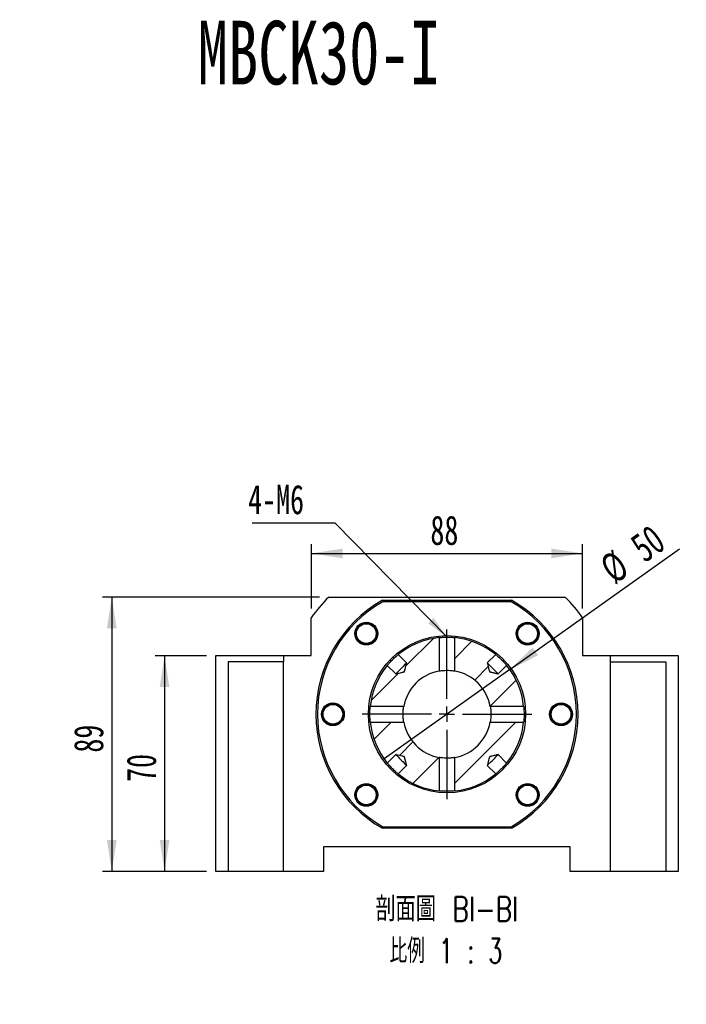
# Paper-space layout 'MBCK30-I' of a CAD drawing. Header units: millimetres. Extents: x 26 to 290, y 9 to 206.
# Tile 3 of 6: x 106 to 178, y 93 to 200. Entities that reach past the tile are written whole.
import ezdxf

# ---------------------------------------------------------------- set-up
doc = ezdxf.new("R2010")
doc.units = ezdxf.units.MM
doc.layers.add('圖層0', color=7, linetype='Continuous')
doc.styles.add('SLDTEXTSTYLE0', font='TXT', dxfattribs={"width": 0.7})
doc.styles.add('SLDTEXTSTYLE1', font='TXT', dxfattribs={"width": 0.7, "bigfont": 'bigfont'})
doc.styles.add('SLDTEXTSTYLE4', font='TXT', dxfattribs={"width": 0.633333})
doc.styles.add('SLDTEXTSTYLE5', font='TXT', dxfattribs={"width": 0.75, "bigfont": 'bigfont'})
doc.styles.add('SLDTEXTSTYLE6', font='TXT', dxfattribs={"width": 0.65625, "bigfont": 'bigfont'})
doc.dimstyles.new('SLDDIMSTYLE2', dxfattribs={"dimtxt": 0.18, "dimasz": 2.5, "dimexe": 0, "dimexo": 0.0625, "dimgap": 0, "dimtad": 0, "dimtih": 1, "dimtoh": 1, "dimdec": 0, "dimrnd": 1e-09, "dimzin": 0, "dimdsep": 46, "dimtxsty": 'Standard', "dimsah": 1, "dimcen": 0.09, "dimadec": 0, "dimazin": 0, "dimtfac": 2.5, "dimtdec": 0, "dimtofl": 0, "dimtmove": 0, "dimatfit": 3, "dimfxl": 0, "dimfrac": 2, "dimtolj": 1, "dimtzin": 0, "dimarcsym": 0})
doc.dimstyles.new('SLDDIMSTYLE3', dxfattribs={"dimtxt": 3.389974, "dimasz": 2.5, "dimexe": 0, "dimexo": 0.0625, "dimgap": 0.847493, "dimtad": 1, "dimlfac": 3, "dimrnd": 1e-09, "dimzin": 12, "dimdsep": 46, "dimtxsty": 'SLDTEXTSTYLE0', "dimsah": 1, "dimcen": 0.09, "dimadec": 0, "dimazin": 3, "dimtfac": 1, "dimtofl": 0, "dimtmove": 0, "dimatfit": 3, "dimfxl": 0, "dimfrac": 2, "dimtolj": 1, "dimtzin": 12, "dimarcsym": 0})
doc.dimstyles.new('SLDDIMSTYLE4', dxfattribs={"dimtxt": 3.389974, "dimasz": 2.5, "dimexe": 0, "dimexo": 0.0625, "dimgap": 0.847493, "dimtad": 1, "dimlfac": 3, "dimrnd": 1e-09, "dimzin": 12, "dimdsep": 46, "dimtxsty": 'SLDTEXTSTYLE0', "dimblk1": 'NONE', "dimsah": 1, "dimcen": 0, "dimadec": 0, "dimazin": 3, "dimtfac": 1, "dimtmove": 0, "dimatfit": 3, "dimldrblk": 'NONE', "dimfxl": 0, "dimfrac": 2, "dimtolj": 1, "dimtzin": 12, "dimarcsym": 0})

# ---------------------------------------------------------------- blocks, each defined once
blk = doc.blocks.new('SW_SYMBOL_HOLE_DIAM')
at = {"layer": '圖層0', "color": 0}
blk.add_line((300, 0), (700, 1000), dxfattribs=at)
blk.add_circle((500, 500), 350, dxfattribs=at)
blk = doc.blocks.new('SW_SYMBOL_HOLE_SPOT')
at = {"layer": '圖層0', "color": 0}
for p, q in [((0, 875), (0, 75)), ((1600, 75), (1600, 875)), ((0, 75), (1600, 75))]:
    blk.add_line(p, q, dxfattribs=at)
blk = doc.blocks.new('SW_NOTE_6')
at = {"layer": '圖層0', "color": 0}
blk.add_line((21.85, 0), (0, 0), dxfattribs=at)
at = {"layer": '圖層0', "color": 0, "xscale": 0.003964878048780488, "yscale": 0.003964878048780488, "zscale": 0.003964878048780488}
for name, p in [('SW_SYMBOL_HOLE_DIAM', (5.92, 5.65)), ('SW_SYMBOL_HOLE_DIAM', (7.6, 0.42)), ('SW_SYMBOL_HOLE_SPOT', (0.4, 0.42))]:
    blk.add_blockref(name, p, dxfattribs=at)
at = {"layer": '圖層0', "color": 0, "char_height": 3.175, "attachment_point": 1}
for s, insert, style in [('14\\M+18AD1\\M+190FA', (9.94, 9.35), 'SLDTEXTSTYLE1'), ('6 -', (0.4, 9.35), 'SLDTEXTSTYLE4'), ('20', (11.62, 4.11), 'SLDTEXTSTYLE0')]:
    blk.add_mtext(s, dxfattribs=dict(at, insert=insert, style=style))
blk = doc.blocks.new('_D_28')
at = {"layer": '圖層0', "color": 7}
for p, q in [((126.07, 130.77), (120.54, 130.77)), ((121.54, 130.77), (121.54, 107.44)), ((126.07, 107.44), (120.54, 107.44))]:
    blk.add_line(p, q, dxfattribs=at)
for points in [[(121.54, 130.77), (121.02, 127.38), (122.06, 127.38)], [(121.54, 107.44), (122.06, 110.83), (121.02, 110.83)]]:
    blk.add_solid(points, dxfattribs=at)
at = {"layer": '圖層0', "color": 7, "insert": (117.44, 117.12), "char_height": 3.175, "attachment_point": 1, "rotation": 90, "style": 'SLDTEXTSTYLE0'}
blk.add_mtext('70', dxfattribs=at)
blk = doc.blocks.new('_D_29')
at = {"layer": '圖層0', "color": 7}
for p, q in [((138.28, 137.11), (114.84, 137.11)), ((115.84, 137.11), (115.84, 107.44)), ((126.07, 107.44), (114.84, 107.44))]:
    blk.add_line(p, q, dxfattribs=at)
for points in [[(115.84, 137.11), (115.31, 133.72), (116.36, 133.72)], [(115.84, 107.44), (116.36, 110.83), (115.31, 110.83)]]:
    blk.add_solid(points, dxfattribs=at)
at = {"layer": '圖層0', "color": 7, "insert": (111.74, 120.29), "char_height": 3.175, "attachment_point": 1, "rotation": 90, "style": 'SLDTEXTSTYLE0'}
blk.add_mtext('89', dxfattribs=at)
blk = doc.blocks.new('_D_30')
at = {"layer": '圖層0', "color": 7}
for p, q in [((137.41, 135.88), (137.41, 142.83)), ((166.74, 135.88), (166.74, 142.83)), ((137.41, 141.83), (166.74, 141.83))]:
    blk.add_line(p, q, dxfattribs=at)
for points in [[(137.41, 141.83), (140.8, 141.3), (140.8, 142.35)], [(166.74, 141.83), (163.35, 142.35), (163.35, 141.3)]]:
    blk.add_solid(points, dxfattribs=at)
at = {"layer": '圖層0', "color": 7, "insert": (150.28, 145.92), "char_height": 3.175, "attachment_point": 1, "style": 'SLDTEXTSTYLE0'}
blk.add_mtext('88', dxfattribs=at)
blk = doc.blocks.new('_D_31')
at = {"layer": '圖層0', "color": 7}
for q in [(177.22, 142.31), (145.28, 119.61)]:
    blk.add_line((158.86, 129.27), q, dxfattribs=at)
blk.add_solid([(158.86, 129.27), (161.93, 130.81), (161.33, 131.66)], dxfattribs=at)
at = {"layer": '圖層0', "color": 7, "char_height": 3.175, "attachment_point": 1, "rotation": 35.403, "style": 'SLDTEXTSTYLE0'}
for s, insert in [('50', (171.61, 143.34)), ('%%c', (168.33, 141.01))]:
    blk.add_mtext(s, dxfattribs=dict(at, insert=insert))
blk = doc.blocks.new('_NONE')
blk = doc.blocks.new('SW_NOTE_7')
at = {"layer": '圖層0', "color": 0, "char_height": 2.6458, "attachment_point": 2}
for s, insert, style in [('\\M+19655\\M+196CA\\M+19AA4 BI-BI', (9.18, 3.41), 'SLDTEXTSTYLE5'), ('\\M+194E4\\M+197E1 1 : 3', (9.07, -1.12), 'SLDTEXTSTYLE6')]:
    blk.add_mtext(s, dxfattribs=dict(at, insert=insert, style=style))
blk = doc.blocks.new('SW_NOTE_8')
at = {"layer": '圖層0', "color": 0}
blk.add_line((-8.96, 0), (0, 0), dxfattribs=at)
at = {"layer": '圖層0', "color": 0, "insert": (-9.39, 4.12), "char_height": 3.175, "attachment_point": 1, "style": 'SLDTEXTSTYLE0'}
blk.add_mtext('4-M6', dxfattribs=at)
blk = doc.blocks.new('SW_CENTERMARKSYMBOL_16')
at = {"layer": '圖層0', "color": 0}
for p, q in [((0, 1.67), (0, 9.17)), ((-1.67, 0), (-9.17, 0)), ((0, 0), (-0.83, 0)), ((0, 0), (0, 0.83)), ((0, 0), (0, -0.83)), ((0, 0), (0.83, 0)), ((1.67, 0), (9.17, 0)), ((0, -1.67), (0, -9.17))]:
    blk.add_line(p, q, dxfattribs=at)

psp = doc.layouts.new('MBCK30-I')

# ---------------------------------------------------------------- hatches: boundary and pattern name
at = {"linetype": 'Continuous', "lineweight": 18}
h = psp.add_hatch(dxfattribs=at)
h.set_pattern_fill('ANSI31', style=0)
edge = h.paths.add_edge_path(flags=0)
edge.add_spline(control_points=[(147.7117, 129.9802), (147.6574, 129.7624), (147.6031, 129.5446), (147.5486, 129.3269), (147.5305, 129.2545), (147.5127, 129.182), (147.4939, 129.1098), (147.4891, 129.0917), (147.4851, 129.0732), (147.478, 129.0558), (147.4765, 129.0521), (147.4747, 129.0484), (147.4723, 129.0453), (147.4708, 129.0435), (147.4691, 129.0418), (147.4672, 129.0405), (147.4639, 129.0381), (147.4601, 129.0364), (147.4562, 129.0349), (147.4488, 129.032), (147.4412, 129.0298), (147.4335, 129.0277), (147.4172, 129.0231), (147.4008, 129.0189), (147.3844, 129.0147), (147.3488, 129.0055), (147.313, 128.9965), (147.2773, 128.9876), (147.1993, 128.968), (147.1212, 128.9485), (147.0431, 128.929), (146.8732, 128.8866), (146.7033, 128.8442), (146.5333, 128.8018)], knot_values=[0.00966621, 0.00966621, 0.00966621, 0.00966621, 0.01168621, 0.01168621, 0.01168621, 0.01235779, 0.01235779, 0.01235779, 0.01252661, 0.01252661, 0.01252661, 0.01256272, 0.01256272, 0.01256272, 0.01258357, 0.01258357, 0.01258357, 0.01262046, 0.01262046, 0.01262046, 0.01269172, 0.01269172, 0.01269172, 0.01284348, 0.01284348, 0.01284348, 0.01317369, 0.01317369, 0.01317369, 0.01389526, 0.01389526, 0.01389526, 0.01546529, 0.01546529, 0.01546529, 0.01546529], weights=[1, 1, 1, 1, 1, 1, 1, 1, 1, 1, 1, 1, 1, 1, 1, 1, 1, 1, 1, 1, 1, 1, 1, 1, 1, 1, 1, 1, 1, 1, 1, 1, 1, 1], degree=3, periodic=0)
edge.add_line((146.5333, 128.8018), (145.6201, 129.7151))
edge.add_arc((152.0723, 124.4412), 8.3333, 140.738281, 174.146521)
edge.add_line((143.7824, 125.2911), (147.3989, 125.2911))
edge.add_arc((152.0723, 124.4412), 4.75, 100.306906, 169.693094, ccw=False)
edge.add_line((151.2224, 129.1146), (151.2224, 132.7311))
edge.add_arc((152.0723, 124.4412), 8.3333, 95.853479, 129.261719)
edge.add_line((146.7984, 130.8934), (147.7117, 129.9802))
h = psp.add_hatch(dxfattribs=at)
h.set_pattern_fill('ANSI31', style=0)
edge = h.paths.add_edge_path(flags=0)
edge.add_spline(control_points=[(157.6112, 128.8018), (157.5534, 128.8162), (157.4957, 128.8306), (157.438, 128.845), (157.314, 128.876), (157.1899, 128.9069), (157.0659, 128.9379), (157.0018, 128.9539), (156.9377, 128.9699), (156.8736, 128.986), (156.8404, 128.9943), (156.8072, 129.0026), (156.7741, 129.0111), (156.7569, 129.0155), (156.7397, 129.0198), (156.7226, 129.0245), (156.7136, 129.0269), (156.7046, 129.0294), (156.6958, 129.0323), (156.6909, 129.0338), (156.6861, 129.0355), (156.6816, 129.0379), (156.6787, 129.0394), (156.6759, 129.0413), (156.6737, 129.0436), (156.6715, 129.046), (156.6697, 129.0488), (156.6683, 129.0517), (156.662, 129.0646), (156.6589, 129.0788), (156.6552, 129.0926), (156.6405, 129.1473), (156.6271, 129.2023), (156.6133, 129.2573), (156.5582, 129.477), (156.5035, 129.6968), (156.4487, 129.9165), (156.4434, 129.9377), (156.4381, 129.9589), (156.4328, 129.9802)], knot_values=[0.00166265, 0.00166265, 0.00166265, 0.00166265, 0.00219808, 0.00219808, 0.00219808, 0.00334864, 0.00334864, 0.00334864, 0.00394344, 0.00394344, 0.00394344, 0.00425117, 0.00425117, 0.00425117, 0.00441086, 0.00441086, 0.00441086, 0.00449466, 0.00449466, 0.00449466, 0.00454052, 0.00454052, 0.00454052, 0.00456988, 0.00456988, 0.00456988, 0.00459929, 0.00459929, 0.00459929, 0.0047289, 0.0047289, 0.0047289, 0.0052415, 0.0052415, 0.0052415, 0.00729168, 0.00729168, 0.00729168, 0.00748953, 0.00748953, 0.00748953, 0.00748953], weights=[1, 1, 1, 1, 1, 1, 1, 1, 1, 1, 1, 1, 1, 1, 1, 1, 1, 1, 1, 1, 1, 1, 1, 1, 1, 1, 1, 1, 1, 1, 1, 1, 1, 1, 1, 1, 1, 1, 1, 1], degree=3, periodic=0)
edge.add_line((156.4328, 129.9802), (157.3461, 130.8934))
edge.add_arc((152.0723, 124.4412), 8.3333, 50.738281, 84.146521)
edge.add_line((152.9221, 132.7311), (152.9221, 129.1146))
edge.add_arc((152.0723, 124.4412), 4.75, 10.306906, 79.693094, ccw=False)
edge.add_line((156.7456, 125.2911), (160.3621, 125.2911))
edge.add_arc((152.0723, 124.4412), 8.3333, 5.853479, 39.261719)
edge.add_line((158.5245, 129.7151), (157.6112, 128.8018))
h = psp.add_hatch(dxfattribs=at)
h.set_pattern_fill('ANSI31', style=0)
edge = h.paths.add_edge_path(flags=0)
edge.add_line((147.7117, 118.9023), (146.7984, 117.989))
edge.add_arc((152.0723, 124.4412), 8.3333, 230.738281, 264.146521)
edge.add_line((151.2224, 116.1514), (151.2224, 119.7679))
edge.add_arc((152.0723, 124.4412), 4.75, 190.306906, 259.693094, ccw=False)
edge.add_line((147.3989, 123.5914), (143.7824, 123.5914))
edge.add_arc((152.0723, 124.4412), 8.3333, 185.853479, 219.261719)
edge.add_line((145.6201, 119.1674), (146.5333, 120.0807))
edge.add_spline(control_points=[(146.5333, 120.0807), (146.5546, 120.0754), (146.5758, 120.0701), (146.597, 120.0648), (146.8167, 120.01), (147.0365, 119.9553), (147.2562, 119.9002), (147.3112, 119.8864), (147.3662, 119.873), (147.4209, 119.8583), (147.4347, 119.8546), (147.4489, 119.8515), (147.4618, 119.8452), (147.4647, 119.8438), (147.4675, 119.842), (147.4699, 119.8398), (147.4722, 119.8376), (147.4741, 119.8348), (147.4756, 119.8319), (147.478, 119.8274), (147.4797, 119.8226), (147.4812, 119.8178), (147.4841, 119.8089), (147.4866, 119.7999), (147.489, 119.7909), (147.4937, 119.7738), (147.498, 119.7566), (147.5024, 119.7394), (147.5109, 119.7063), (147.5192, 119.6731), (147.5275, 119.64), (147.5436, 119.5758), (147.5596, 119.5117), (147.5756, 119.4476), (147.6066, 119.3236), (147.6375, 119.1995), (147.6685, 119.0755), (147.6829, 119.0178), (147.6973, 118.9601), (147.7117, 118.9023)], knot_values=[0.0088033, 0.0088033, 0.0088033, 0.0088033, 0.00900003, 0.00900003, 0.00900003, 0.01103856, 0.01103856, 0.01103856, 0.01154824, 0.01154824, 0.01154824, 0.01167711, 0.01167711, 0.01167711, 0.01170636, 0.01170636, 0.01170636, 0.01173555, 0.01173555, 0.01173555, 0.01178115, 0.01178115, 0.01178115, 0.01186447, 0.01186447, 0.01186447, 0.01202326, 0.01202326, 0.01202326, 0.01232924, 0.01232924, 0.01232924, 0.01292066, 0.01292066, 0.01292066, 0.01406467, 0.01406467, 0.01406467, 0.01459707, 0.01459707, 0.01459707, 0.01459707], weights=[1, 1, 1, 1, 1, 1, 1, 1, 1, 1, 1, 1, 1, 1, 1, 1, 1, 1, 1, 1, 1, 1, 1, 1, 1, 1, 1, 1, 1, 1, 1, 1, 1, 1, 1, 1, 1, 1, 1, 1], degree=3, periodic=0)
h = psp.add_hatch(dxfattribs=at)
h.set_pattern_fill('ANSI31', style=0)
edge = h.paths.add_edge_path(flags=0)
edge.add_line((157.3461, 117.989), (156.4328, 118.9023))
edge.add_spline(control_points=[(156.4328, 118.9023), (156.4381, 118.9235), (156.4434, 118.9447), (156.4487, 118.966), (156.5035, 119.1857), (156.5582, 119.4055), (156.6133, 119.6252), (156.6271, 119.6802), (156.6405, 119.7352), (156.6552, 119.7899), (156.6589, 119.8037), (156.662, 119.8179), (156.6683, 119.8307), (156.6697, 119.8337), (156.6715, 119.8365), (156.6737, 119.8389), (156.6759, 119.8412), (156.6787, 119.8431), (156.6816, 119.8446), (156.6861, 119.8469), (156.6909, 119.8486), (156.6958, 119.8502), (156.7046, 119.8531), (156.7136, 119.8556), (156.7226, 119.858), (156.7397, 119.8626), (156.7569, 119.867), (156.7741, 119.8714), (156.8072, 119.8799), (156.8404, 119.8882), (156.8736, 119.8965), (156.9377, 119.9126), (157.0018, 119.9286), (157.0659, 119.9446), (157.1899, 119.9756), (157.314, 120.0065), (157.438, 120.0375), (157.4957, 120.0519), (157.5534, 120.0663), (157.6112, 120.0807)], knot_values=[0.0088033, 0.0088033, 0.0088033, 0.0088033, 0.00900003, 0.00900003, 0.00900003, 0.01103856, 0.01103856, 0.01103856, 0.01154824, 0.01154824, 0.01154824, 0.01167711, 0.01167711, 0.01167711, 0.01170636, 0.01170636, 0.01170636, 0.01173555, 0.01173555, 0.01173555, 0.01178115, 0.01178115, 0.01178115, 0.01186447, 0.01186447, 0.01186447, 0.01202326, 0.01202326, 0.01202326, 0.01232924, 0.01232924, 0.01232924, 0.01292066, 0.01292066, 0.01292066, 0.01406467, 0.01406467, 0.01406467, 0.01459707, 0.01459707, 0.01459707, 0.01459707], weights=[1, 1, 1, 1, 1, 1, 1, 1, 1, 1, 1, 1, 1, 1, 1, 1, 1, 1, 1, 1, 1, 1, 1, 1, 1, 1, 1, 1, 1, 1, 1, 1, 1, 1, 1, 1, 1, 1, 1, 1], degree=3, periodic=0)
edge.add_line((157.6112, 120.0807), (158.5245, 119.1674))
edge.add_arc((152.0723, 124.4412), 8.3333, 320.738281, 354.146521)
edge.add_line((160.3621, 123.5914), (156.7456, 123.5914))
edge.add_arc((152.0723, 124.4412), 4.75, 280.306906, 349.693094, ccw=False)
edge.add_line((152.9221, 119.7679), (152.9221, 116.1514))
edge.add_arc((152.0723, 124.4412), 8.3333, 275.853479, 309.261719)

# ---------------------------------------------------------------- linework, layer by layer
at = {"color": 7, "linetype": 'Continuous', "lineweight": 25}
for p, q in [((139.2834, 137.1079), (164.8611, 137.1079)), ((145.1021, 136.7746), (145.1461, 136.6079)), ((145.1021, 136.7746), (159.0424, 136.7746)), ((158.9985, 136.6079), (145.1461, 136.6079)), ((158.9985, 136.6079), (159.0424, 136.7746)), ((137.4056, 130.7746), (137.4056, 134.8762)), ((166.7389, 134.8762), (166.7389, 130.7746)), ((142.4753, 132.4757), (142.6479, 132.3064)), ((144.2071, 132.4588), (144.097, 132.3318)), ((151.2223, 132.7312), (151.2223, 132.7311)), ((151.2224, 132.7311), (151.2224, 129.1146)), ((152.9221, 129.1146), (152.9221, 132.7311)), ((152.9223, 132.7311), (152.9223, 132.7311)), ((160.2703, 132.1856), (160.1652, 132.2455)), ((127.0723, 107.4412), (127.0723, 130.7746)), ((127.0723, 130.7746), (134.4056, 130.7746)), ((128.4056, 130.1079), (128.4056, 107.4412)), ((134.4056, 130.1079), (128.4056, 130.1079)), ((134.4056, 130.7746), (134.4056, 130.1079)), ((134.4056, 130.7746), (137.4056, 130.7746)), ((134.4056, 107.4412), (134.4056, 130.1079)), ((147.7117, 129.9802), (146.7984, 130.8934)), ((157.3461, 130.8934), (156.4328, 129.9802)), ((166.7389, 130.7746), (169.7389, 130.7746)), ((169.7389, 130.7746), (177.0723, 130.7746)), ((169.7389, 130.1079), (169.7389, 130.7746)), ((169.7389, 107.4412), (169.7389, 130.1079)), ((169.7389, 130.1079), (175.7389, 130.1079)), ((175.7389, 130.1079), (175.7389, 107.4412)), ((177.0723, 130.7746), (177.0723, 107.4412)), ((145.6201, 129.7151), (146.5333, 128.8018)), ((157.6112, 128.8018), (158.5245, 129.7151)), ((140.2327, 125.4329), (140.4349, 125.3255)), ((143.7824, 125.2912), (143.7822, 125.2912)), ((147.3989, 125.2911), (143.7824, 125.2911)), ((160.3621, 125.2911), (156.7456, 125.2911)), ((160.3622, 125.2912), (160.3621, 125.2912)), ((143.7824, 123.5914), (147.3989, 123.5914)), ((156.7456, 123.5914), (160.3621, 123.5914)), ((160.3621, 123.5912), (160.3622, 123.5912)), ((163.9118, 123.4496), (163.811, 123.5031)), ((146.5333, 120.0807), (145.6201, 119.1674)), ((151.2224, 119.7679), (151.2224, 116.1514)), ((152.9221, 116.1514), (152.9221, 119.7679)), ((158.5245, 119.1674), (157.6112, 120.0807)), ((146.7984, 117.989), (147.7117, 118.9023)), ((156.4328, 118.9023), (157.3461, 117.989)), ((143.8742, 116.6969), (144.0961, 116.5704)), ((151.2223, 116.1514), (151.2223, 116.1512)), ((159.9374, 116.4236), (160.028, 116.5281)), ((161.6568, 116.4189), (161.4966, 116.5761)), ((145.1021, 112.1079), (145.1461, 112.2746)), ((159.0424, 112.1079), (145.1021, 112.1079)), ((145.1461, 112.2746), (158.9985, 112.2746)), ((158.9985, 112.2746), (159.0424, 112.1079)), ((165.4056, 110.1079), (138.7389, 110.1079)), ((138.7389, 110.1079), (138.7389, 107.4412)), ((165.4056, 107.4412), (165.4056, 110.1079)), ((128.4056, 107.4412), (127.0723, 107.4412)), ((134.4056, 107.4412), (128.4056, 107.4412)), ((138.7389, 107.4412), (134.4056, 107.4412)), ((169.7389, 107.4412), (165.4056, 107.4412)), ((175.7389, 107.4412), (169.7389, 107.4412)), ((177.0723, 107.4412), (175.7389, 107.4412))]:
    psp.add_line(p, q, dxfattribs=at)
at = {"color": 7, "linetype": 'Continuous', "lineweight": 25, "flags": 128}
for points in [[(147.7117, 129.9802), (147.6967, 129.9652), (147.6476, 129.916), (147.5673, 129.8357), (147.4605, 129.729), (147.3337, 129.6022), (147.1943, 129.4628), (147.0507, 129.3192), (146.9113, 129.1798), (146.7845, 129.053), (146.6778, 128.9462), (146.5975, 128.8659), (146.5483, 128.8168), (146.5333, 128.8018)], [(157.6112, 128.8018), (157.5962, 128.8168), (157.5471, 128.8659), (157.4668, 128.9462), (157.36, 129.053), (157.2332, 129.1798), (157.0938, 129.3192), (156.9502, 129.4628), (156.8108, 129.6022), (156.684, 129.729), (156.5773, 129.8357), (156.497, 129.916), (156.4478, 129.9652), (156.4328, 129.9802)], [(146.5333, 120.0807), (146.5483, 120.0657), (146.5975, 120.0165), (146.6778, 119.9362), (146.7845, 119.8295), (146.9113, 119.7027), (147.0507, 119.5633), (147.1943, 119.4197), (147.3337, 119.2803), (147.4605, 119.1535), (147.5673, 119.0468), (147.6476, 118.9664), (147.6967, 118.9173), (147.7117, 118.9023)], [(156.4328, 118.9023), (156.4478, 118.9173), (156.497, 118.9664), (156.5773, 119.0468), (156.684, 119.1535), (156.8108, 119.2803), (156.9502, 119.4197), (157.0938, 119.5633), (157.2332, 119.7027), (157.36, 119.8295), (157.4668, 119.9362), (157.5471, 120.0165), (157.5962, 120.0657), (157.6112, 120.0807)]]:
    psp.add_lwpolyline(points, dxfattribs=at)
at = {"color": 7, "linetype": 'Continuous', "lineweight": 25}
for centre, radius in [((143.3513, 133.1622), 1.2333), ((143.3513, 133.1622), 1.1333), ((143.3513, 133.1622), 1.0667), ((160.7932, 133.1622), 1.2333), ((160.7932, 133.1622), 1.1333), ((160.7932, 133.1622), 1.0667), ((152.0723, 124.4412), 8.5), ((139.7389, 124.4412), 1.2333), ((164.4056, 124.4412), 1.2333), ((139.7389, 124.4412), 1.1333), ((139.7389, 124.4412), 1.0667), ((164.4056, 124.4412), 1.1333), ((164.4056, 124.4412), 1.0667), ((143.3513, 115.7203), 1.2333), ((143.3513, 115.7203), 1.1333), ((143.3513, 115.7203), 1.0667), ((160.7932, 115.7203), 1.2333), ((160.7932, 115.7203), 1.1333), ((160.7932, 115.7203), 1.0667)]:
    psp.add_circle(centre, radius, dxfattribs=at)
for radius, start, end in [(18, 135.275087, 144.569055), (14.1667, 119.472932, 240.527068), (14, 119.651845, 240.348155), (14, 299.651845, 60.348155), (14.1667, 299.472932, 60.527068), (18, 35.430945, 44.724913), (8.3333, 95.853479, 129.261719), (8.3333, 50.738281, 84.146521), (8.3333, 140.738281, 174.146521), (4.75, 100.306906, 169.693094), (4.75, 10.306906, 79.693094), (8.3333, 5.853479, 39.261719), (8.3333, 185.853479, 219.261719), (4.75, 190.306906, 259.693094), (4.75, 280.306906, 349.693094), (8.3333, 320.738281, 354.146521), (8.3333, 230.738281, 264.146521), (8.3333, 275.853479, 309.261719)]:
    psp.add_arc((152.0723, 124.4412), radius, start, end, dxfattribs=at)
for points, knots in [([(160.2598, 134.1607), (160.1548, 134.0868), (159.9729, 133.9588), (159.8631, 133.7665), (159.8166, 133.6852)], [0, 0, 0, 0, 0.57705392, 1, 1, 1, 1]), ([(159.8166, 133.6852), (159.787, 133.6218), (159.7313, 133.5027), (159.691, 133.3131), (159.6807, 133.1288), (159.7017, 132.9451), (159.7527, 132.7673), (159.8596, 132.5445), (160.0307, 132.334), (160.2034, 132.2271), (160.2703, 132.1856)], [0, 0, 0, 0, 0.1205084, 0.22645432, 0.33240018, 0.43834611, 0.54429239, 0.65023815, 0.86443846, 1, 1, 1, 1]), ([(142.6479, 132.3064), (142.7043, 132.2649), (142.8102, 132.1871), (142.9883, 132.1105), (143.1671, 132.0646), (143.3513, 132.0493), (143.5357, 132.0646), (143.7751, 132.126), (144.0149, 132.2528), (144.1534, 132.4013), (144.2071, 132.4588)], [0, 0, 0, 0, 0.12050855, 0.22645424, 0.33240037, 0.43834613, 0.54429207, 0.65023809, 0.86443849, 1, 1, 1, 1]), ([(151.2224, 132.7311), (151.2232, 132.7312), (151.2262, 132.7315), (151.2928, 132.7383), (151.4597, 132.7529), (151.6969, 132.7675), (151.9764, 132.7757), (152.2663, 132.7739), (152.5338, 132.763), (152.75, 132.7476), (152.8903, 132.7345), (152.9234, 132.731), (152.9222, 132.7311), (152.9221, 132.7311)], [0, 0, 0, 0, 0.04130541, 0.14692303, 0.25274151, 0.35904396, 0.46536031, 0.57120112, 0.67681912, 0.78280818, 0.88918921, 0.99537276, 1, 1, 1, 1]), ([(145.6201, 129.7151), (145.6224, 129.718), (145.628, 129.7248), (145.6939, 129.8049), (145.8168, 129.9486), (145.9847, 130.1342), (146.18, 130.3364), (146.3817, 130.5311), (146.5662, 130.6978), (146.7106, 130.8212), (146.7851, 130.8825), (146.7991, 130.894), (146.7984, 130.8935), (146.7984, 130.8934)], [0, 0, 0, 0, 0.0768736, 0.18246644, 0.2884192, 0.3947515, 0.50088863, 0.6065648, 0.71222934, 0.81834792, 0.92468502, 0.99444778, 1, 1, 1, 1]), ([(146.5333, 128.8018), (146.7033, 128.8442), (146.9513, 128.906), (147.235, 128.9769), (147.3652, 129.0096), (147.4249, 129.0251), (147.4527, 129.0332), (147.466, 129.039), (147.4738, 129.0463), (147.4844, 129.0694), (147.5063, 129.1643), (147.587, 129.4717), (147.6582, 129.7622), (147.7117, 129.9802)], [0, 0, 0, 0, 0.27127261, 0.39594824, 0.45300115, 0.47922262, 0.49153074, 0.49788211, 0.50148076, 0.50768525, 0.53673076, 0.65232029, 1, 1, 1, 1]), ([(156.4328, 129.9802), (156.4381, 129.9589), (156.4983, 129.718), (156.5693, 129.4208), (156.6459, 129.1342), (156.6624, 129.0614), (156.6732, 129.0431), (156.683, 129.0365), (156.6997, 129.0308), (156.7307, 129.0221), (156.79, 129.007), (156.9045, 128.9782), (157.1258, 128.9229), (157.3717, 128.8616), (157.5534, 128.8162), (157.6112, 128.8018)], [0, 0, 0, 0, 0.03386042, 0.3847322, 0.47245891, 0.49461834, 0.49965533, 0.50467361, 0.51255459, 0.52697719, 0.5544627, 0.60742992, 0.7098065, 0.90784043, 1, 1, 1, 1]), ([(157.3461, 130.8934), (157.349, 130.8911), (157.3558, 130.8855), (157.4359, 130.8196), (157.5796, 130.6967), (157.7653, 130.5288), (157.9674, 130.3335), (158.1621, 130.1318), (158.3288, 129.9473), (158.4523, 129.8029), (158.5136, 129.7284), (158.525, 129.7145), (158.5245, 129.7151), (158.5245, 129.7151)], [0, 0, 0, 0, 0.0768736, 0.18246644, 0.2884192, 0.3947515, 0.50088863, 0.6065648, 0.71222934, 0.81834792, 0.92468502, 0.99444778, 1, 1, 1, 1]), ([(151.2224, 129.1146), (151.2231, 129.1147), (151.2259, 129.1152), (151.29, 129.1269), (151.4533, 129.1522), (151.6878, 129.1781), (151.9664, 129.193), (152.2555, 129.1905), (152.5224, 129.172), (152.7405, 129.1452), (152.885, 129.1215), (152.9229, 129.1144), (152.9222, 129.1146), (152.9221, 129.1146)], [0, 0, 0, 0, 0.0396453, 0.14404316, 0.24902662, 0.35550985, 0.46209049, 0.56723132, 0.67164516, 0.77711743, 0.88384826, 0.99007256, 1, 1, 1, 1]), ([(140.7306, 123.9475), (140.7583, 124.0117), (140.8105, 124.1324), (140.8452, 124.3231), (140.85, 124.5076), (140.8235, 124.6906), (140.7673, 124.8668), (140.6539, 125.0864), (140.4766, 125.2917), (140.3008, 125.3935), (140.2327, 125.4329)], [0, 0, 0, 0, 0.12050857, 0.22645453, 0.33240047, 0.43834645, 0.54429241, 0.65023837, 0.86443876, 1, 1, 1, 1]), ([(143.7824, 123.5914), (143.7824, 123.5913), (143.7825, 123.5902), (143.7789, 123.6244), (143.7658, 123.7648), (143.7504, 123.9814), (143.7407, 124.2202), (143.7378, 124.4733), (143.7423, 124.7272), (143.7554, 124.9812), (143.7707, 125.1737), (143.7811, 125.2786), (143.782, 125.2874), (143.7824, 125.2911)], [0, 0, 0, 0, 0.00626242, 0.11193819, 0.2176013, 0.3237416, 0.43010757, 0.50002194, 0.6058282, 0.71162185, 0.8177568, 0.9241246, 1, 1, 1, 1]), ([(147.3989, 123.5914), (147.3989, 123.5914), (147.3992, 123.5898), (147.3937, 123.6191), (147.3713, 123.7531), (147.3442, 123.964), (147.3259, 124.2065), (147.3201, 124.4662), (147.3281, 124.7254), (147.3509, 124.9784), (147.3778, 125.1713), (147.3965, 125.2781), (147.3982, 125.2873), (147.3989, 125.2911)], [0, 0, 0, 0, 0.00094625, 0.10562945, 0.21016366, 0.31613619, 0.42291258, 0.5000064, 0.60504574, 0.71004588, 0.81607256, 0.92284363, 1, 1, 1, 1]), ([(156.7456, 125.2911), (156.7457, 125.2904), (156.7462, 125.2876), (156.7579, 125.2235), (156.7832, 125.0602), (156.8091, 124.8257), (156.824, 124.5471), (156.8215, 124.2581), (156.803, 123.9911), (156.7762, 123.773), (156.7525, 123.6285), (156.7455, 123.5906), (156.7456, 123.5913), (156.7456, 123.5914)], [0, 0, 0, 0, 0.0396453, 0.14404316, 0.24902662, 0.35550985, 0.46209049, 0.56723132, 0.67164516, 0.77711743, 0.88384826, 0.99007256, 1, 1, 1, 1]), ([(160.3621, 125.2911), (160.3622, 125.2903), (160.3625, 125.2873), (160.3694, 125.2207), (160.3839, 125.0538), (160.3985, 124.8166), (160.4067, 124.5371), (160.4049, 124.2472), (160.394, 123.9797), (160.3786, 123.7635), (160.3655, 123.6232), (160.362, 123.5901), (160.3621, 123.5913), (160.3621, 123.5914)], [0, 0, 0, 0, 0.04130541, 0.14692303, 0.25274151, 0.35904396, 0.46536031, 0.57120112, 0.67681912, 0.78280818, 0.88918921, 0.99537276, 1, 1, 1, 1]), ([(163.4139, 124.935), (163.3862, 124.8708), (163.334, 124.7501), (163.2993, 124.5594), (163.2946, 124.3748), (163.321, 124.1919), (163.3772, 124.0157), (163.4907, 123.7961), (163.668, 123.5908), (163.8437, 123.489), (163.9118, 123.4496)], [0, 0, 0, 0, 0.12050857, 0.22645453, 0.33240047, 0.43834645, 0.54429241, 0.65023837, 0.86443876, 1, 1, 1, 1]), ([(163.7438, 125.3357), (163.6779, 125.2848), (163.5378, 125.1765), (163.4568, 125.0186), (163.4139, 124.935)], [0, 0, 0, 0, 0.470392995, 1, 1, 1, 1]), ([(140.4166, 123.5609), (140.4767, 123.6076), (140.6107, 123.7119), (140.6879, 123.8637), (140.7306, 123.9475)], [0, 0, 0, 0, 0.44799233, 1, 1, 1, 1]), ([(147.7117, 118.9023), (147.6973, 118.9601), (147.6519, 119.1418), (147.5906, 119.3877), (147.5353, 119.609), (147.5065, 119.7235), (147.4914, 119.7828), (147.4827, 119.8138), (147.477, 119.8305), (147.4704, 119.8403), (147.4521, 119.8511), (147.3793, 119.8676), (147.0927, 119.9442), (146.7955, 120.0152), (146.5546, 120.0754), (146.5333, 120.0807)], [0, 0, 0, 0, 0.09215957, 0.2901935, 0.39257008, 0.4455373, 0.47302281, 0.48744541, 0.49532639, 0.50034467, 0.50538166, 0.52754109, 0.6152678, 0.96613958, 1, 1, 1, 1]), ([(152.9221, 119.7679), (152.9214, 119.7678), (152.9186, 119.7673), (152.8545, 119.7556), (152.6912, 119.7303), (152.4567, 119.7044), (152.1781, 119.6895), (151.8891, 119.692), (151.6221, 119.7105), (151.404, 119.7373), (151.2595, 119.761), (151.2216, 119.768), (151.2223, 119.7679), (151.2224, 119.7679)], [0, 0, 0, 0, 0.0396453, 0.14404316, 0.24902662, 0.35550985, 0.46209049, 0.56723132, 0.67164516, 0.77711743, 0.88384826, 0.99007256, 1, 1, 1, 1]), ([(157.6112, 120.0807), (157.5534, 120.0663), (157.3717, 120.0209), (157.1258, 119.9596), (156.9045, 119.9043), (156.79, 119.8755), (156.7307, 119.8603), (156.6997, 119.8517), (156.683, 119.8459), (156.6732, 119.8394), (156.6624, 119.8211), (156.6459, 119.7483), (156.5693, 119.4617), (156.4983, 119.1645), (156.4381, 118.9235), (156.4328, 118.9023)], [0, 0, 0, 0, 0.09215957, 0.2901935, 0.39257008, 0.4455373, 0.47302281, 0.48744541, 0.49532639, 0.50034467, 0.50538166, 0.52754109, 0.6152678, 0.96613958, 1, 1, 1, 1]), ([(146.7984, 117.989), (146.7955, 117.9914), (146.7887, 117.997), (146.7086, 118.0629), (146.565, 118.1858), (146.3793, 118.3536), (146.1771, 118.549), (145.9824, 118.7507), (145.8157, 118.9352), (145.6923, 119.0796), (145.631, 119.154), (145.6195, 119.168), (145.62, 119.1674), (145.6201, 119.1674)], [0, 0, 0, 0, 0.0768736, 0.18246644, 0.2884192, 0.3947515, 0.50088863, 0.6065648, 0.71222934, 0.81834792, 0.92468502, 0.99444778, 1, 1, 1, 1]), ([(158.5245, 119.1674), (158.5221, 119.1645), (158.5165, 119.1577), (158.4506, 119.0776), (158.3277, 118.9339), (158.1599, 118.7483), (157.9645, 118.5461), (157.7628, 118.3514), (157.5783, 118.1847), (157.4339, 118.0612), (157.3595, 117.9999), (157.3455, 117.9885), (157.3461, 117.989), (157.3461, 117.989)], [0, 0, 0, 0, 0.0768736, 0.18246644, 0.2884192, 0.3947515, 0.50088863, 0.6065648, 0.71222934, 0.81834792, 0.92468502, 0.99444778, 1, 1, 1, 1]), ([(144.3279, 115.1973), (144.3575, 115.2607), (144.4132, 115.3798), (144.4535, 115.5693), (144.4638, 115.7537), (144.4428, 115.9374), (144.3918, 116.1152), (144.2849, 116.338), (144.1138, 116.5485), (143.9412, 116.6554), (143.8742, 116.6969)], [0, 0, 0, 0, 0.1205084, 0.22645432, 0.33240018, 0.43834611, 0.54429239, 0.65023815, 0.86443846, 1, 1, 1, 1]), ([(152.9221, 116.1514), (152.9222, 116.1514), (152.9233, 116.1515), (152.8891, 116.1479), (152.7487, 116.1348), (152.5321, 116.1194), (152.2933, 116.1097), (152.0402, 116.1068), (151.7863, 116.1113), (151.5323, 116.1244), (151.3398, 116.1397), (151.2349, 116.1501), (151.2261, 116.151), (151.2224, 116.1514)], [0, 0, 0, 0, 0.00626242, 0.11193819, 0.2176013, 0.3237416, 0.43010757, 0.50002194, 0.6058282, 0.71162185, 0.8177568, 0.9241246, 1, 1, 1, 1]), ([(161.4966, 116.5761), (161.4402, 116.6175), (161.3343, 116.6954), (161.1562, 116.7719), (160.9774, 116.8179), (160.7932, 116.8331), (160.6089, 116.8179), (160.3695, 116.7564), (160.1297, 116.6297), (159.9911, 116.4812), (159.9374, 116.4236)], [0, 0, 0, 0, 0.12050855, 0.22645424, 0.33240037, 0.43834613, 0.54429207, 0.65023809, 0.86443849, 1, 1, 1, 1]), ([(144.0059, 114.823), (144.0661, 114.8671), (144.2019, 114.9665), (144.2828, 115.1148), (144.3279, 115.1973)], [0, 0, 0, 0, 0.44314803, 1, 1, 1, 1])]:
    psp.add_open_spline(points, degree=3, knots=knots, dxfattribs=at)

# ---------------------------------------------------------------- block references
at = {"layer": '圖層0', "color": 7}
for name, p in [('SW_NOTE_8', (139.9637, 145.1273)), ('SW_CENTERMARKSYMBOL_16', (152.0723, 124.4412)), ('SW_NOTE_6', (78.5921, 93.6254))]:
    psp.add_blockref(name, p, dxfattribs=at)
at = {"layer": '圖層0'}
psp.add_blockref('SW_NOTE_7', (142.8853, 101.2985), dxfattribs=at)

# ---------------------------------------------------------------- texts
at = {"layer": '圖層0', "color": 7, "insert": (125.1199, 199.4116), "char_height": 6.87917, "attachment_point": 1, "style": 'SLDTEXTSTYLE0'}
psp.add_mtext('MBCK30-I', dxfattribs=at)

# ---------------------------------------------------------------- dimensions: what is measured, and where the dimension line sits
at = {"layer": '圖層0', "color": 7}
dim = psp.add_linear_dim(base=(166.7389, 141.8255), p1=(137.4056, 134.8762), p2=(166.7389, 134.8762), dimstyle='SLDDIMSTYLE3', dxfattribs=at)
dim.commit()
dim.dimension.update_dxf_attribs({"geometry": '_D_30', "text_midpoint": (152.2668, 141.8255), "dimtype": 160})
dim = psp.add_diameter_dim_2p(p1=(145.2798, 119.6135), p2=(158.8647, 129.2689), dimstyle='SLDDIMSTYLE4', dxfattribs=at)
dim.commit()
dim.dimension.update_dxf_attribs({"geometry": '_D_31', "text_midpoint": (174.0544, 140.0648), "dimtype": 163})
for base, p1, picture, middle in [((115.8352, 107.4412), (139.2834, 137.1079), '_D_29', (115.8352, 122.2746)), ((121.5371, 107.4412), (127.0723, 130.7746), '_D_28', (121.5371, 119.1079))]:
    dim = psp.add_linear_dim(base=base, p1=p1, p2=(127.0723, 107.4412), angle=90, dimstyle='SLDDIMSTYLE3', dxfattribs=at)
    dim.commit()
    dim.dimension.update_dxf_attribs({"geometry": picture, "text_midpoint": middle, "dimtype": 160})

# ---------------------------------------------------------------- leaders
psp.add_leader([(152.0773, 132.7746), (139.9637, 145.1273)], dimstyle='SLDDIMSTYLE2', dxfattribs=at)

doc.saveas('drawing.dxf')
